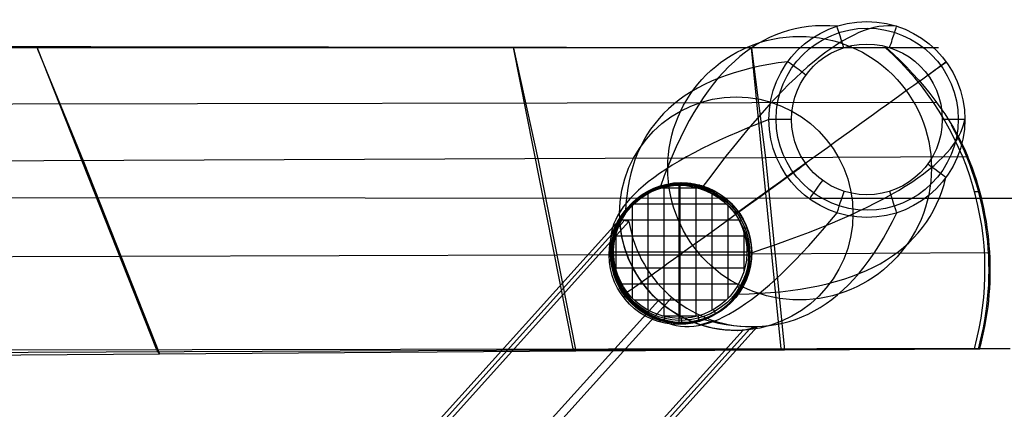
# Model space of a CAD drawing. Header units: millimetres. Extents: x -18.4 to 33.4, y -22 to 35.4.
# Tile 24 of 24: x 19 to 32.1, y 30.3 to 35.4. Entities that reach past the tile are written whole.
import ezdxf

# ---------------------------------------------------------------- set-up
doc = ezdxf.new("R2010")
doc.units = ezdxf.units.MM
doc.header["$MEASUREMENT"] = 0
doc.layers.add('Predefinito', color=7, linetype='Continuous', true_color=0x000000)

msp = doc.modelspace()

# ---------------------------------------------------------------- linework, layer by layer
at = {"layer": 'Predefinito'}
for p, q in [((20.822, 31.068, 27.484), (19.242, 35.066, 27.346)), ((19.242, 35.066, 27.346), (19.242, 35.053, 26.946)), ((19.242, 35.053, 26.946), (19.851, 33.561, 25.198)), ((25.561, 35.072, 27.512), (25.56, 35.065, 27.112)), ((25.56, 35.065, 27.112), (25.882, 33.596, 25.338)), ((26.351, 31.071, 27.581), (25.561, 35.072, 27.512)), ((29.115, 31.07, 27.629), (28.72, 35.07, 27.594)), ((28.72, 35.07, 27.594), (28.721, 35.066, 27.194)), ((28.721, 35.066, 27.194), (28.907, 33.61, 25.408)), ((30.499, 35.07, 27.641), (30.513, 35.069, 27.241)), ((25.882, 33.596, 25.338), (26.386, 31.04, 25.382)), ((28.907, 33.61, 25.408), (29.159, 31.056, 25.43)), ((19.851, 33.561, 25.198), (20.86, 31.007, 25.286)), ((27.511, 33.229, 25.478), (27.448, 33.193, 26.477)), ((27.524, 33.21, 26.472), (28.016, 33.21, 26.483)), ((27.565, 33.251, 25.38), (27.537, 33.213, 26.472)), ((27.56, 31.503, 26.49), (27.56, 33.22, 26.473)), ((27.679, 33.273, 25.383), (27.645, 33.236, 26.475)), ((27.795, 33.28, 25.385), (27.755, 33.245, 26.477)), ((27.755, 33.246, 26.477), (27.755, 31.394, 26.477)), ((27.773, 31.476, 26.494), (27.773, 33.245, 26.478)), ((27.911, 33.273, 25.388), (27.865, 33.24, 26.48)), ((28.027, 33.25, 25.391), (27.976, 33.221, 26.482)), ((27.985, 31.501, 26.498), (27.985, 33.219, 26.483)), ((28.074, 33.229, 25.478), (28.011, 33.209, 26.477)), ((27.348, 31.589, 26.485), (27.348, 33.135, 26.469)), ((28.198, 31.585, 26.501), (28.198, 33.132, 26.488)), ((31.679, 33.16, 27.673), (31.75, 33.162, 25.474)), ((27.138, 31.749, 26.479), (27.138, 32.976, 26.466)), ((27.158, 32.996, 26.466), (28.382, 32.997, 26.493)), ((27.196, 33.059, 25.374), (27.19, 33.025, 26.467)), ((28.397, 33.055, 25.4), (28.332, 33.041, 26.492)), ((28.408, 31.745, 26.504), (28.408, 32.972, 26.494)), ((27.044, 32.891, 25.478), (26.991, 32.842, 26.477)), ((27.036, 32.885, 25.372), (27.041, 32.857, 26.465)), ((28.539, 32.894, 25.478), (28.485, 32.888, 26.477)), ((28.557, 32.88, 25.405), (28.489, 32.876, 26.496)), ((27.092, 32.761, 0.987), (-11.681, -10.221, -0.036)), ((-11.576, -10.024, 2.718), (27.024, 32.767, 3.736)), ((26.968, 32.785, 6.486), (-11.478, -9.835, 5.472)), ((27.092, 32.761, 0.987), (26.968, 32.785, 6.486)), ((26.997, 32.786, 26.465), (28.546, 32.786, 26.498)), ((28.666, 32.671, 25.409), (28.596, 32.678, 26.5)), ((26.916, 32.573, 26.466), (28.63, 32.573, 26.502)), ((26.925, 32.115, 26.471), (26.925, 32.607, 26.465)), ((26.926, 32.674, 25.372), (26.94, 32.655, 26.465)), ((28.621, 32.113, 26.505), (28.621, 32.607, 26.501)), ((26.868, 32.348, 25.478), (26.83, 32.294, 26.477)), ((26.83, 32.32, 26.477), (28.68, 32.32, 26.477)), ((26.867, 32.343, 25.375), (26.89, 32.34, 26.468)), ((26.869, 32.287, 25.375), (26.892, 32.287, 26.468)), ((26.889, 32.36, 26.467), (28.656, 32.361, 26.504)), ((28.721, 32.296, 25.413), (28.655, 32.323, 26.504)), ((28.723, 32.345, 25.413), (28.656, 32.369, 26.504)), ((28.718, 32.348, 25.478), (28.679, 32.346, 26.477)), ((31.883, 32.347, 25.478), (28.723, 32.331, 25.413)), ((26.916, 32.147, 26.47), (28.63, 32.148, 26.505)), ((27.388, 32.047, 0.995), (27.262, 31.957, 6.493)), ((26.999, 31.935, 26.475), (28.548, 31.935, 26.505)), ((28.583, 31.86, 25.414), (28.531, 31.906, 26.505)), ((27.006, 31.862, 25.383), (27.03, 31.884, 26.476)), ((27.047, 31.801, 25.478), (27.024, 31.752, 26.477)), ((28.541, 31.804, 25.478), (28.518, 31.798, 26.477)), ((-10.658, -10.729, -0.009), (27.664, 31.754, 1.002)), ((-10.405, -10.288, 5.5), (27.484, 31.715, 6.499)), ((27.163, 31.724, 26.48), (28.387, 31.724, 26.503)), ((27.346, 31.539, 25.393), (27.361, 31.581, 26.485)), ((27.53, 31.511, 26.489), (28.021, 31.511, 26.498)), ((27.565, 31.45, 25.398), (27.571, 31.5, 26.49)), ((28.026, 31.45, 25.407), (28.01, 31.508, 26.498)), ((28.245, 31.538, 25.41), (28.216, 31.596, 26.501)), ((27.511, 31.466, 25.478), (27.498, 31.431, 26.477)), ((27.796, 31.42, 25.403), (27.791, 31.476, 26.495)), ((28.221, 31.443, 1.017), (28.043, 31.392, 6.514)), ((28.075, 31.466, 25.478), (28.061, 31.447, 26.477)), ((-10.135, -11.791, 0.005), (28.794, 31.365, 1.032)), ((28.697, 31.338, 3.78), (-9.985, -11.544, 2.76)), ((-9.842, -11.305, 5.515), (28.608, 31.32, 6.529)), ((28.608, 31.32, 6.529), (28.794, 31.365, 1.032)), ((20.86, 31.007, 25.286), (20.822, 31.068, 27.484)), ((26.386, 31.04, 25.382), (26.351, 31.071, 27.581)), ((29.159, 31.056, 25.43), (29.115, 31.07, 27.629)), ((31.748, 31.069, 25.475), (31.677, 31.07, 27.674))]:
    msp.add_line(p, q, dxfattribs=at)
at = {"layer": 'Predefinito', "extrusion": (-0.026177, -2.01103e-08, 0.999657)}
msp.add_lwpolyline([(-35.07, 31.212), (-35.07, 29.433), (-35.086, 16.791), (-35.086, 10.47), (-34.989, 7.311), (-34.9, 5.733), (-34.779, 4.158), (-34.624, 2.585), (-34.432, 1.016), (-34.2, -0.547), (-34.067, -1.325), (-33.916, -2.101), (-33.745, -2.873), (-33.551, -3.638), (-33.443, -4.018), (-33.328, -4.396), (-33.205, -4.771), (-33.073, -5.144), (-32.931, -5.513), (-32.78, -5.878), (-32.618, -6.238), (-32.444, -6.593), (-32.353, -6.768), (-32.259, -6.942), (-32.162, -7.114), (-32.061, -7.284), (-31.957, -7.452), (-31.85, -7.618), (-31.74, -7.782), (-31.626, -7.943), (-31.509, -8.102), (-31.388, -8.258), (-31.264, -8.412), (-31.136, -8.562), (-31.004, -8.71), (-30.87, -8.854), (-30.732, -8.995), (-30.59, -9.133), (-30.445, -9.268), (-30.297, -9.399), (-30.146, -9.526), (-29.993, -9.65), (-29.836, -9.77), (-29.676, -9.886), (-29.513, -9.998), (-29.348, -10.107), (-29.18, -10.211), (-29.01, -10.31), (-28.837, -10.406), (-28.661, -10.497), (-28.484, -10.583), (-28.304, -10.664), (-28.121, -10.74), (-27.937, -10.811), (-27.751, -10.877), (-27.563, -10.937), (-27.373, -10.992), (-27.182, -11.041), (-26.989, -11.084), (-26.795, -11.12), (-26.599, -11.15), (-26.403, -11.174), (-26.305, -11.183), (-26.207, -11.191), (-26.108, -11.196), (-26.009, -11.2), (-25.91, -11.203), (-25.812, -11.203), (-25.713, -11.202), (-25.614, -11.199), (-25.516, -11.194), (-25.417, -11.187), (-25.319, -11.178), (-25.22, -11.168), (-25.122, -11.155), (-25.025, -11.141), (-24.927, -11.125), (-24.83, -11.107), (-24.733, -11.086), (-24.636, -11.064), (-24.539, -11.04), (-24.443, -11.014), (-24.348, -10.986), (-24.253, -10.957), (-24.159, -10.925), (-24.065, -10.891)], dxfattribs=at)
at = {"layer": 'Predefinito', "extrusion": (-0.022106, 7.63411e-05, 0.999756)}
msp.add_lwpolyline([(-33.179, 32.192), (-33.17, 29.407), (-33.122, 11.631), (-33.044, 8.67), (-32.973, 7.19), (-32.876, 5.712), (-32.748, 4.237), (-32.584, 2.765), (-32.381, 1.297), (-32.261, 0.567), (-32.126, -0.161), (-31.973, -0.886), (-31.8, -1.606), (-31.704, -1.964), (-31.603, -2.32), (-31.494, -2.674), (-31.379, -3.025), (-31.257, -3.375), (-31.126, -3.721), (-30.988, -4.064), (-30.841, -4.403), (-30.685, -4.739), (-30.52, -5.069), (-30.345, -5.394), (-30.161, -5.714), (-29.966, -6.027), (-29.762, -6.333), (-29.548, -6.631), (-29.437, -6.777), (-29.323, -6.921), (-29.207, -7.063), (-29.089, -7.202), (-28.968, -7.339), (-28.845, -7.474), (-28.72, -7.607), (-28.592, -7.737), (-28.463, -7.864), (-28.33, -7.989), (-28.196, -8.111), (-28.059, -8.23), (-27.921, -8.346), (-27.78, -8.459), (-27.636, -8.57), (-27.491, -8.676), (-27.344, -8.78), (-27.195, -8.88), (-27.043, -8.977), (-26.89, -9.07), (-26.735, -9.159), (-26.578, -9.244), (-26.419, -9.325), (-26.259, -9.402), (-26.097, -9.474), (-25.934, -9.542), (-25.799, -9.594), (-25.664, -9.643), (-25.527, -9.689), (-25.39, -9.732), (-25.253, -9.771), (-25.114, -9.807), (-24.976, -9.839), (-24.837, -9.868)], dxfattribs=at)
at = {"layer": 'Predefinito', "extrusion": (-0.017452, 1.51525e-11, 0.999848)}
msp.add_lwpolyline([(-31.07, 32.156), (-31.07, 29.593), (-31.042, 10.24), (-30.937, 7.477), (-30.846, 6.098), (-30.721, 4.721), (-30.556, 3.348), (-30.456, 2.665), (-30.341, 1.983), (-30.211, 1.304), (-30.064, 0.629), (-29.897, -0.042), (-29.711, -0.707), (-29.502, -1.367), (-29.39, -1.693), (-29.271, -2.018), (-29.147, -2.341), (-29.017, -2.661), (-28.881, -2.978), (-28.739, -3.293), (-28.59, -3.605), (-28.436, -3.915), (-28.275, -4.221), (-28.108, -4.523), (-27.934, -4.822), (-27.754, -5.116), (-27.566, -5.407), (-27.372, -5.692), (-27.17, -5.973), (-26.96, -6.247), (-26.743, -6.516), (-26.517, -6.778), (-26.284, -7.033), (-26.042, -7.28), (-25.918, -7.401), (-25.792, -7.519), (-25.664, -7.635), (-25.534, -7.749), (-25.402, -7.86), (-25.267, -7.968), (-25.131, -8.074), (-24.992, -8.178), (-24.852, -8.278), (-24.709, -8.376), (-24.565, -8.47), (-24.418, -8.562), (-24.244, -8.665)], dxfattribs=at)
at = {"layer": 'Predefinito'}
for points in [[(30.506, 35.069, 27.441), (28.721, 35.068, 27.394), (16.082, 35.078, 27.064), (9.764, 35.074, 26.898), (6.607, 34.975, 26.816), (5.03, 34.885, 26.774)], [(30.513, 35.069, 27.241), (28.722, 35.067, 27.194), (16.082, 35.069, 26.864), (9.764, 35.063, 26.699), (6.607, 34.962, 26.616), (5.03, 34.872, 26.575)], [(31.176, 34.345, 26.36), (16.458, 34.315, 25.996), (10.283, 34.298, 25.844), (7.199, 34.203, 25.768), (5.658, 34.118, 25.73)], [(31.593, 33.623, 25.471), (28.907, 33.61, 25.408), (10.803, 33.534, 24.989), (7.79, 33.444, 24.919), (6.286, 33.365, 24.885), (4.784, 33.258, 24.85)], [(26.868, 32.322, 25.375), (26.134, 32.318, 25.36), (14.575, 32.279, 25.124), (8.799, 32.183, 25.007), (5.917, 32.031, 24.949)], [(31.712, 31.07, 26.574), (29.137, 31.063, 26.529), (26.369, 31.056, 26.481), (9.786, 30.982, 26.193), (7.027, 30.871, 26.146), (5.649, 30.776, 26.122)], [(31.748, 31.069, 25.475), (29.159, 31.056, 25.43), (26.386, 31.04, 25.382), (9.808, 30.923, 25.096), (7.051, 30.804, 25.048), (5.675, 30.707, 25.025)]]:
    msp.add_polyline3d(points, dxfattribs=at)
at = {"layer": 'Predefinito', "extrusion": (-0.008753, -0.006293, 0.999942)}
msp.add_circle((29.908, 33.87, -39.498), 1.301, dxfattribs=at)
at = {"layer": 'Predefinito', "extrusion": (-0.003273, -0.002344, 0.999992)}
msp.add_circle((30.126, 34.029, -39.405), 1.209, dxfattribs=at)
at = {"layer": 'Predefinito'}
for centre, radius in [((29.357, 33.472, -15.562), 1.75), ((30.251, 34.118, -39.31), 1.001), ((28.516, 32.867, 6.499), 1.55), ((27.755, 32.319, 26.477), 0.925), ((27.774, 32.333, 25.978), 0.925), ((27.793, 32.348, 25.478), 0.925)]:
    msp.add_circle(centre, radius, dxfattribs=at)
at = {"layer": 'Predefinito', "extrusion": (-0.020277, 0.009415, 0.99975)}
msp.add_circle((-41.047, 12.149, 25.675), 0.907, dxfattribs=at)
at = {"layer": 'Predefinito', "extrusion": (-0.022877, 0.00678, 0.999715)}
msp.add_circle((-38.91, 18.053, 24.968), 0.933, dxfattribs=at)
at = {"layer": 'Predefinito', "extrusion": (-0.020759, 0.009407, 0.99974)}
msp.add_circle((-40.939, 12.541, 26.207), 0.885, dxfattribs=at)
at = {"layer": 'Predefinito', "extrusion": (0.951571, 0.304177, 0.044605)}
for centre, radius, start, end in [((-806.588, -25.338, 37.423), 831.318, 358.939359, 3.39089), ((851.935, -1.236, 37.423), 830.889, 178.271064, 182.724732)]:
    msp.add_arc(centre, radius, start, end, dxfattribs=at)
at = {"layer": 'Predefinito', "extrusion": (0.952102, -0.304504, 0.027928)}
for centre, radius, start, end in [((-789.144, -43.435, 17.323), 832.164, 0.270386, 4.717499), ((869.381, 19.214, 17.323), 831.05, 179.600772, 184.053466)]:
    msp.add_arc(centre, radius, start, end, dxfattribs=at)
at = {"layer": 'Predefinito', "extrusion": (0.950952, 0.309339, -4.16189e-15)}
msp.add_arc((24.087, -39.01, 39.327), 0.3, 270, 358.8872, dxfattribs=at)
at = {"layer": 'Predefinito', "extrusion": (0.950252, -0.311482, 1.61698e-14)}
msp.add_arc((42.843, -39.01, 18.109), 0.3, 270, 0.242, dxfattribs=at)
at = {"layer": 'Predefinito', "extrusion": (-0.026204, 0.000432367, 0.999657)}
msp.add_arc((-32.574, 28.041, 26.847), 3.959, 75.5899, 139.1559, dxfattribs=at)
at = {"layer": 'Predefinito', "extrusion": (0.023059, 0.781321, -0.623703)}
msp.add_arc((-23.706, 39.456, 11.113), 7.165, 143.4962, 163.8164, dxfattribs=at)
at = {"layer": 'Predefinito', "extrusion": (0.590583, 0.805743, 0.044607)}
for centre, radius, start, end in [((-832.879, -1.519, 43.614), 830.889, 357.275721, 1.729393), ((825.644, -25.608, 43.614), 831.318, 176.609567, 181.061094)]:
    msp.add_arc(centre, radius, start, end, dxfattribs=at)
at = {"layer": 'Predefinito', "extrusion": (-0.587707, 0.809074, -0.00020158)}
for centre, radius, start, end in [((786.718, -50.623, 9.832), 832.625, 174.755782, 179.200485), ((-871.808, 27.359, 9.832), 831.238, 355.418882, 359.870515)]:
    msp.add_arc(centre, radius, start, end, dxfattribs=at)
at = {"layer": 'Predefinito', "extrusion": (0.591494, 0.80631, 4.86817e-14)}
msp.add_arc((-3.21, -39.01, 45.401), 0.3, 270, 357.2386, dxfattribs=at)
at = {"layer": 'Predefinito', "extrusion": (-0.592258, 0.805748, -2.87552e-14)}
msp.add_arc((-45.581, -39.01, 9.566), 0.3, 179.2414, 270, dxfattribs=at)
at = {"layer": 'Predefinito', "extrusion": (-1.05256e-15, 0.999624, 0.027421)}
msp.add_arc((-857.905, 19.099, 33.034), 831.056, 355.925309, 0.377961, dxfattribs=at)
at = {"layer": 'Predefinito', "extrusion": (-1.0537e-15, 0.999624, 0.027421)}
msp.add_arc((800.619, -44.166, 33.034), 832.181, 175.261306, 179.708335, dxfattribs=at)
at = {"layer": 'Predefinito', "extrusion": (0.003132, 0.999995, -4.0129e-14)}
msp.add_arc((-29.143, -39.01, 34.208), 0.3, 270, 355.8954, dxfattribs=at)
at = {"layer": 'Predefinito', "extrusion": (0.003132, 0.999995, -1.13617e-14)}
msp.add_arc((-31.145, -39.01, 34.215), 0.3, 179.7533, 270, dxfattribs=at)
at = {"layer": 'Predefinito', "extrusion": (-0.032122, -0.000593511, 0.999484)}
msp.add_arc((-31.598, 29.321, 24.947), 3.959, 73.5616, 118.0175, dxfattribs=at)
at = {"layer": 'Predefinito', "extrusion": (-0.021436, 0.000501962, 0.99977)}
msp.add_arc((-32.765, 27.71, 24.804), 3.959, 75.9521, 113.6636, dxfattribs=at)
at = {"layer": 'Predefinito', "extrusion": (-0.592258, 0.805748, -3.77785e-10)}
msp.add_arc((-43.579, -39.01, 9.581), 0.3, 270, 355.3865, dxfattribs=at)
at = {"layer": 'Predefinito', "extrusion": (0.591494, 0.80631, -7.21462e-15)}
msp.add_arc((-5.213, -39.01, 45.402), 0.3, 181.1012, 270, dxfattribs=at)
at = {"layer": 'Predefinito', "extrusion": (0.810432, -0.585833, 4.37776e-07)}
msp.add_arc((44.373, -39.01, 4.529), 0.3, 184.4713, 269.9984, dxfattribs=at)
at = {"layer": 'Predefinito', "extrusion": (0.950252, -0.311482, 2.27688e-14)}
msp.add_arc((40.841, -39.01, 18.129), 0.3, 184.0997, 270, dxfattribs=at)
at = {"layer": 'Predefinito', "extrusion": (0.950952, 0.309339, 4.2088e-14)}
msp.add_arc((22.085, -39.01, 39.314), 0.3, 182.7498, 270, dxfattribs=at)
at = {"layer": 'Predefinito', "extrusion": (-0.026362, 5.78581e-15, 0.999652)}
msp.add_arc((-32.875, 28.685, 5.772), 1.558, 273.3157, 3.139, dxfattribs=at)
at = {"layer": 'Predefinito', "extrusion": (-0.026362, -2.87864e-16, 0.999652)}
msp.add_arc((-33.03, 28.753, 0.272), 1.666, 279.2714, 2.0288, dxfattribs=at)
at = {"layer": 'Predefinito'}
msp.add_arc((28.519, 32.864, 6.499), 1.547, 227.9003, 273.3353, dxfattribs=at)
at = {"layer": 'Predefinito', "extrusion": (-0.023333, -8.99465e-12, 0.999728)}
msp.add_arc((52.47, 23.293, 6.468), 82.6, 178.09675, 201.33382, dxfattribs=at)
at = {"layer": 'Predefinito', "extrusion": (-0.023333, -3.13879e-12, 0.999728)}
msp.add_arc((52.47, 23.294, 6.319), 82.6, 178.09675, 201.33382, dxfattribs=at)
at = {"layer": 'Predefinito', "extrusion": (-0.023333, 8.88635e-13, 0.999728)}
msp.add_arc((52.47, 23.295, 6.168), 82.6, 178.09676, 201.33382, dxfattribs=at)
at = {"layer": 'Predefinito', "extrusion": (-0.023333, -1.49087e-11, 0.999728)}
msp.add_arc((52.47, 23.297, 5.814), 82.436, 178.09635, 201.33402, dxfattribs=at)

doc.saveas('drawing.dxf')
